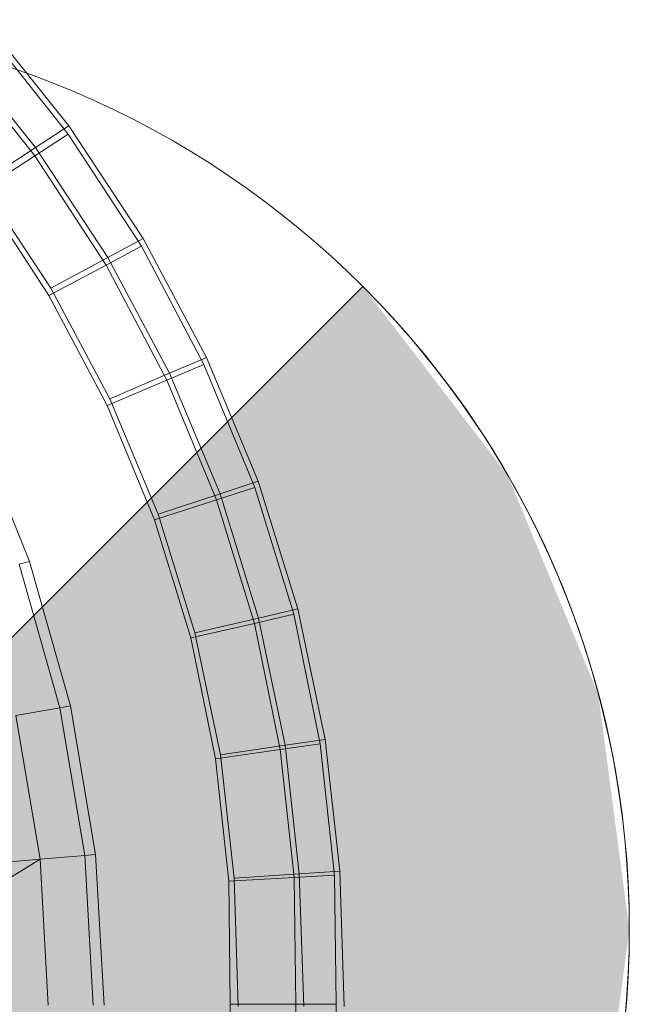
# Model space of a CAD drawing. Header units: metres. Extents: x 397.7 to 427.5, y 12.7 to 28.4.
# Tile 97 of 128: x 408.2463 to 408.3134, y 27.2312 to 27.3395. Entities that reach past the tile are written whole.
import ezdxf

# ---------------------------------------------------------------- set-up
doc = ezdxf.new("R2010")
doc.units = ezdxf.units.M
doc.layers.add('A-DETL-____-MBND', color=7, linetype='Continuous', lineweight=18)
doc.layers.add('A-DETL-GENF-OTLN', color=7, linetype='Continuous', lineweight=18)

# ---------------------------------------------------------------- blocks, each defined once
blk = doc.blocks.new('Family - Inodor P5-151237-08_ENLLUMENAT_P5')
at = {"layer": 'A-DETL-____-MBND', "color": 253, "true_color": 0xaaaaaa}
for p, q in [((0.69719, 0.29658), (0.68784, 0.30823)), ((0.69719, 0.29658), (0.68784, 0.30823)), ((0.68792, 0.30725), (0.69713, 0.29566)), ((0.68792, 0.30725), (0.69713, 0.29566)), ((0.69353, 0.29417), (0.68443, 0.30551)), ((0.69353, 0.29417), (0.68443, 0.30551)), ((0.68449, 0.30455), (0.69346, 0.29326)), ((0.68449, 0.30455), (0.69346, 0.29326)), ((0.69346, 0.29326), (0.69713, 0.29566)), ((0.69713, 0.29566), (0.69346, 0.29326)), ((0.69353, 0.29417), (0.69719, 0.29658)), ((0.69719, 0.29658), (0.69353, 0.29417)), ((0.69713, 0.29566), (0.70519, 0.28332)), ((0.69713, 0.29566), (0.70519, 0.28332)), ((0.70537, 0.28418), (0.69719, 0.29658)), ((0.70537, 0.28418), (0.69719, 0.29658)), ((0.6876, 0.29028), (0.69353, 0.29417)), ((0.69353, 0.29417), (0.6876, 0.29028)), ((0.7015, 0.28209), (0.69353, 0.29417)), ((0.7015, 0.28209), (0.69353, 0.29417)), ((0.68752, 0.28939), (0.69346, 0.29326)), ((0.69346, 0.29326), (0.68752, 0.28939)), ((0.69346, 0.29326), (0.70131, 0.28125)), ((0.69346, 0.29326), (0.70131, 0.28125)), ((0.69523, 0.27872), (0.6876, 0.29028)), ((0.69523, 0.27872), (0.6876, 0.29028)), ((0.69502, 0.27791), (0.68752, 0.28939)), ((0.69502, 0.27791), (0.68752, 0.28939)), ((0.69502, 0.27791), (0.68752, 0.28939)), ((0.68752, 0.28939), (0.69502, 0.27791)), ((0.7015, 0.28209), (0.70537, 0.28418)), ((0.70537, 0.28418), (0.7015, 0.28209)), ((0.71234, 0.27111), (0.70537, 0.28418)), ((0.71234, 0.27111), (0.70537, 0.28418)), ((0.70131, 0.28125), (0.70519, 0.28332)), ((0.70519, 0.28332), (0.70131, 0.28125)), ((0.70519, 0.28332), (0.71205, 0.27034)), ((0.70519, 0.28332), (0.71205, 0.27034)), ((0.69523, 0.27872), (0.7015, 0.28209)), ((0.7015, 0.28209), (0.69523, 0.27872)), ((0.70828, 0.26938), (0.7015, 0.28209)), ((0.70828, 0.26938), (0.7015, 0.28209)), ((0.69502, 0.27791), (0.70131, 0.28125)), ((0.70131, 0.28125), (0.69502, 0.27791)), ((0.70131, 0.28125), (0.70799, 0.26861)), ((0.70131, 0.28125), (0.70799, 0.26861)), ((0.70172, 0.26656), (0.69523, 0.27872)), ((0.70172, 0.26656), (0.69523, 0.27872)), ((0.70141, 0.26582), (0.69502, 0.27791)), ((0.70141, 0.26582), (0.69502, 0.27791)), ((0.70141, 0.26582), (0.69502, 0.27791)), ((0.69502, 0.27791), (0.70141, 0.26582)), ((0.70828, 0.26938), (0.71234, 0.27111)), ((0.71234, 0.27111), (0.70828, 0.26938)), ((0.71803, 0.2575), (0.71234, 0.27111)), ((0.71803, 0.2575), (0.71234, 0.27111)), ((0.70799, 0.26861), (0.71205, 0.27034)), ((0.71205, 0.27034), (0.70799, 0.26861)), ((0.71205, 0.27034), (0.71764, 0.25682)), ((0.71205, 0.27034), (0.71764, 0.25682)), ((0.70141, 0.26582), (0.70799, 0.26861)), ((0.70799, 0.26861), (0.70141, 0.26582)), ((0.70172, 0.26656), (0.70828, 0.26938)), ((0.70828, 0.26938), (0.70172, 0.26656)), ((0.70799, 0.26861), (0.71343, 0.25545)), ((0.70799, 0.26861), (0.71343, 0.25545)), ((0.71382, 0.25612), (0.70828, 0.26938)), ((0.71382, 0.25612), (0.70828, 0.26938)), ((0.70701, 0.25389), (0.70172, 0.26656)), ((0.70701, 0.25389), (0.70172, 0.26656)), ((0.70661, 0.25324), (0.70141, 0.26582)), ((0.70661, 0.25324), (0.70141, 0.26582)), ((0.70661, 0.25324), (0.70141, 0.26582)), ((0.70141, 0.26582), (0.70661, 0.25324)), ((0.68675, 0.2639), (0.69289, 0.24866)), ((0.71343, 0.25545), (0.71764, 0.25682)), ((0.71764, 0.25682), (0.71343, 0.25545)), ((0.71382, 0.25612), (0.71803, 0.2575)), ((0.71803, 0.2575), (0.71382, 0.25612)), ((0.71764, 0.25682), (0.72192, 0.24287)), ((0.71764, 0.25682), (0.72192, 0.24287)), ((0.72239, 0.24346), (0.71803, 0.2575)), ((0.72239, 0.24346), (0.71803, 0.2575)), ((0.70701, 0.25389), (0.71382, 0.25612)), ((0.71382, 0.25612), (0.70701, 0.25389)), ((0.71807, 0.24244), (0.71382, 0.25612)), ((0.71807, 0.24244), (0.71382, 0.25612)), ((0.70661, 0.25324), (0.71343, 0.25545)), ((0.71343, 0.25545), (0.70661, 0.25324)), ((0.71343, 0.25545), (0.7176, 0.24187)), ((0.71343, 0.25545), (0.7176, 0.24187)), ((0.71107, 0.24081), (0.70701, 0.25389)), ((0.71107, 0.24081), (0.70701, 0.25389)), ((0.7106, 0.24026), (0.70661, 0.25324)), ((0.7106, 0.24026), (0.70661, 0.25324)), ((0.7106, 0.24026), (0.70661, 0.25324)), ((0.70661, 0.25324), (0.7106, 0.24026)), ((0.69289, 0.24866), (0.69174, 0.24836)), ((0.69623, 0.23259), (0.69174, 0.24836)), ((0.69289, 0.24866), (0.6974, 0.23279)), ((0.7176, 0.24187), (0.72192, 0.24287)), ((0.72192, 0.24287), (0.7176, 0.24187)), ((0.71807, 0.24244), (0.72239, 0.24346)), ((0.72239, 0.24346), (0.71807, 0.24244)), ((0.72192, 0.24287), (0.72485, 0.22862)), ((0.72192, 0.24287), (0.72485, 0.22862)), ((0.72538, 0.22909), (0.72239, 0.24346)), ((0.72538, 0.22909), (0.72239, 0.24346)), ((0.7106, 0.24026), (0.7176, 0.24187)), ((0.7176, 0.24187), (0.7106, 0.24026)), ((0.71107, 0.24081), (0.71807, 0.24244)), ((0.71807, 0.24244), (0.71107, 0.24081)), ((0.7176, 0.24187), (0.72045, 0.22799)), ((0.7176, 0.24187), (0.72045, 0.22799)), ((0.72098, 0.22846), (0.71807, 0.24244)), ((0.72098, 0.22846), (0.71807, 0.24244)), ((0.71386, 0.22743), (0.71107, 0.24081)), ((0.71386, 0.22743), (0.71107, 0.24081)), ((0.71333, 0.22699), (0.7106, 0.24026)), ((0.71333, 0.22699), (0.7106, 0.24026)), ((0.71333, 0.22699), (0.7106, 0.24026)), ((0.7106, 0.24026), (0.71333, 0.22699)), ((0.6974, 0.23279), (0.69623, 0.23259)), ((0.6974, 0.23279), (0.70015, 0.21647)), ((0.69623, 0.23259), (0.69136, 0.23173)), ((0.69404, 0.21593), (0.69136, 0.23173)), ((0.69897, 0.21636), (0.69623, 0.23259)), ((0.71386, 0.22743), (0.72098, 0.22846)), ((0.72098, 0.22846), (0.71386, 0.22743)), ((0.72045, 0.22799), (0.72485, 0.22862)), ((0.72485, 0.22862), (0.72045, 0.22799)), ((0.72098, 0.22846), (0.72538, 0.22909)), ((0.72538, 0.22909), (0.72098, 0.22846)), ((0.72254, 0.21434), (0.72098, 0.22846)), ((0.72254, 0.21434), (0.72098, 0.22846)), ((0.72485, 0.22862), (0.72642, 0.21417)), ((0.72485, 0.22862), (0.72642, 0.21417)), ((0.72698, 0.21462), (0.72538, 0.22909)), ((0.72698, 0.21462), (0.72538, 0.22909)), ((0.71333, 0.22699), (0.72045, 0.22799)), ((0.72045, 0.22799), (0.71333, 0.22699)), ((0.71536, 0.21387), (0.71386, 0.22743)), ((0.71536, 0.21387), (0.71386, 0.22743)), ((0.72045, 0.22799), (0.72197, 0.21393)), ((0.72045, 0.22799), (0.72197, 0.21393)), ((0.71478, 0.21354), (0.71333, 0.22699)), ((0.71478, 0.21354), (0.71333, 0.22699)), ((0.71478, 0.21354), (0.71333, 0.22699)), ((0.71333, 0.22699), (0.71478, 0.21354)), ((0.69404, 0.21593), (0.66725, 0.21359)), ((0.69404, 0.21593), (0.66806, 0.19991)), ((0.69897, 0.21636), (0.69404, 0.21593)), ((0.69494, 0.19991), (0.69404, 0.21593)), ((0.70015, 0.21647), (0.69897, 0.21636)), ((0.69989, 0.19991), (0.69897, 0.21636)), ((0.70015, 0.21647), (0.70107, 0.19991)), ((0.71536, 0.21387), (0.72254, 0.21434)), ((0.72254, 0.21434), (0.71536, 0.21387)), ((0.72254, 0.21434), (0.72698, 0.21462)), ((0.72698, 0.21462), (0.72254, 0.21434)), ((0.72302, 0.19976), (0.72254, 0.21434)), ((0.72302, 0.19976), (0.72254, 0.21434)), ((0.72747, 0.19975), (0.72698, 0.21462)), ((0.72747, 0.19975), (0.72698, 0.21462)), ((0.71478, 0.21354), (0.72197, 0.21393)), ((0.72197, 0.21393), (0.71478, 0.21354)), ((0.71494, 0.19999), (0.71478, 0.21354)), ((0.71494, 0.19999), (0.71478, 0.21354)), ((0.71494, 0.19999), (0.71478, 0.21354)), ((0.71478, 0.21354), (0.71494, 0.19999)), ((0.71582, 0.19976), (0.71536, 0.21387)), ((0.71582, 0.19976), (0.71536, 0.21387)), ((0.72197, 0.21393), (0.72642, 0.21417)), ((0.72642, 0.21417), (0.72197, 0.21393)), ((0.72197, 0.21393), (0.72214, 0.19999)), ((0.72197, 0.21393), (0.72214, 0.19999)), ((0.72642, 0.21417), (0.72659, 0.19999)), ((0.72642, 0.21417), (0.72659, 0.19999)), ((0.71478, 0.18645), (0.71494, 0.19999)), ((0.71478, 0.18645), (0.71494, 0.19999)), ((0.71478, 0.18645), (0.71494, 0.19999)), ((0.71494, 0.19999), (0.71478, 0.18645)), ((0.71494, 0.19999), (0.72214, 0.19999)), ((0.72214, 0.19999), (0.71494, 0.19999)), ((0.72214, 0.19999), (0.72197, 0.18606)), ((0.72214, 0.19999), (0.72197, 0.18606)), ((0.72214, 0.19999), (0.72659, 0.19999)), ((0.72659, 0.19999), (0.72214, 0.19999)), ((0.72659, 0.19999), (0.72642, 0.18582)), ((0.72659, 0.19999), (0.72642, 0.18582))]:
    blk.add_line(p, q, dxfattribs=at)
blk = doc.blocks.new('LONDR55-XX_ZZ-ARQ-CAA-M3D-Londres55_ifc-1-08_ENLLUMENAT_P5')
at = {"layer": 'A-DETL-____-MBND', "color": 253, "lineweight": 18, "true_color": 0xaaaaaa}
blk.add_blockref('Family - Inodor P5-151237-08_ENLLUMENAT_P5', (407.55454, 27.03126), dxfattribs=at)
blk = doc.blocks.new('ZYR_06_02_02 Down Superficie - L 01-834878-08_ENLLUMENAT_P5')
at = {"layer": 'A-DETL-GENF-OTLN', "true_color": 0x00c400}
blk.add_hatch(color=92, dxfattribs=at).paths.add_polyline_path([(0.07071, -0.07071), (0.0866, -0.05), (0.09659, -0.02588), (0.1, 0), (0.09659, 0.02588), (0.0866, 0.05), (0.07071, 0.07071), (0, 0)])
at = {"layer": 'A-DETL-GENF-OTLN', "color": 92, "true_color": 0x00c400}
for p, q in [((-0.07071, -0.07071), (0.07071, 0.07071)), ((0.07071, 0.07071), (0, 0))]:
    blk.add_line(p, q, dxfattribs=at)
blk.add_circle((0, 0), 0.1, dxfattribs=at)
blk.add_arc((0, 0), 0.1, 315, 45, dxfattribs=at)

msp = doc.modelspace()

# ---------------------------------------------------------------- block references
at = {"lineweight": 5}
msp.add_blockref('LONDR55-XX_ZZ-ARQ-CAA-M3D-Londres55_ifc-1-08_ENLLUMENAT_P5', (0, 0), dxfattribs=at)
at = {"layer": 'A-DETL-GENF-OTLN', "color": 92, "true_color": 0x00c400}
msp.add_blockref('ZYR_06_02_02 Down Superficie - L 01-834878-08_ENLLUMENAT_P5', (408.21336, 27.23946), dxfattribs=at)

doc.saveas('drawing.dxf')
